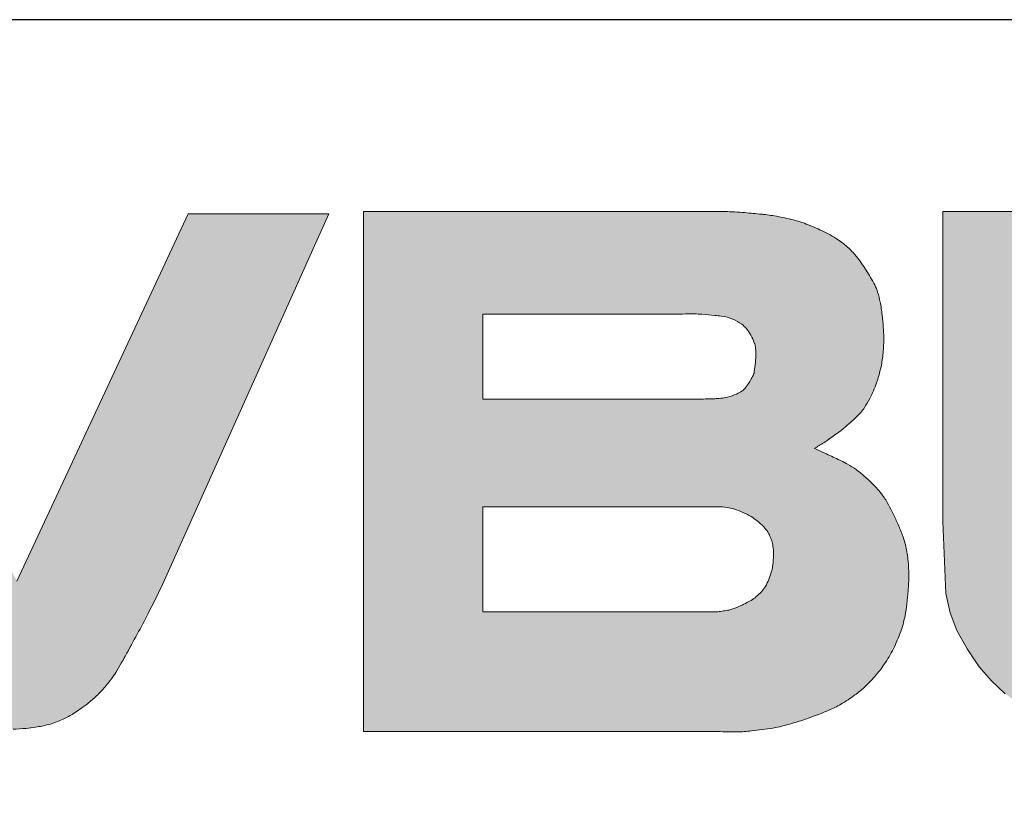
# Model space of a CAD drawing. Header units: metres. Extents: x 0 to 0.185, y 0 to 0.12.
# Tile 7 of 21: x 0.008 to 0.023, y 0.108 to 0.12. Entities that reach past the tile are written whole.
import ezdxf

# ---------------------------------------------------------------- set-up
doc = ezdxf.new("R2010")
doc.units = ezdxf.units.M
doc.header["$MEASUREMENT"] = 0
doc.layers.add('RAM_Logo_VBL', color=7, linetype='Continuous', lineweight=0, true_color=0x00a06a)
doc.layers.add('RAM_Stempel_VBL', color=7, linetype='Continuous', lineweight=25)

# ---------------------------------------------------------------- blocks, each defined once
blk = doc.blocks.new('vbl_logo')
at = {"layer": 'RAM_Logo_VBL'}
h = blk.add_hatch(color=256, dxfattribs=at)
h.dxf.hatch_style = 1
h.paths.add_polyline_path([(0.006699, -0.006502, 0.00677), (0.006866, -0.006186, 0.004695), (0.007096, -0.005725), (0.00966, 0), (0.007484, 0), (0.004835, -0.005685), (0.002044, 0), (0, 0), (0.002581, -0.005788, -0.001469), (0.002712, -0.006031, -0.002839), (0.002779, -0.006157, -0.000314), (0.00288, -0.00635, 0.007444), (0.002981, -0.006543, 0.00958), (0.003029, -0.006628, 0.003527), (0.003165, -0.006855, 0.00573), (0.003254, -0.006996, 0.00553), (0.003349, -0.007141, 0.017507), (0.003415, -0.007231, 0.011992), (0.003518, -0.007357, 0.024469), (0.003606, -0.00745, 0.017812), (0.003738, -0.007566, 0.024774), (0.00387, -0.007665, 0.020844), (0.004037, -0.007767, 0.021953), (0.00419, -0.007843, 0.023774), (0.004337, -0.007901, 0.025295), (0.004472, -0.007939, 0.027415), (0.004599, -0.00796, 0.028511), (0.004778, -0.007971, 0.025401), (0.004979, -0.00796, 0.010648), (0.005125, -0.007942, 0.015031), (0.005228, -0.007924, 0.020138), (0.005373, -0.007888, 0.041815), (0.005539, -0.007825, 0.021008), (0.00569, -0.007744, 0.013526), (0.005783, -0.007684, 0.011364), (0.005891, -0.007609, 0.026608), (0.006036, -0.007489, 0.026109), (0.00617, -0.007353, 0.018486), (0.006295, -0.007201, 0.027791), (0.006368, -0.007094, 0.003444), (0.00645, -0.006953, 0.004915), (0.006507, -0.006854, 0.001563), (0.006516, -0.006837, 0.000081)])
h.paths.add_polyline_path([(0.017687, -0.003875, 0.021935), (0.017581, -0.003819, 0.000414), (0.017334, -0.003703, 0.002459), (0.017285, -0.003681, 0.00108), (0.017174, -0.00363, 0.007474), (0.017317, -0.003543, 0.013009), (0.017397, -0.003489, 0.00105), (0.017572, -0.003365, 0.021829), (0.017599, -0.003344, 0.005377), (0.017734, -0.003226, 0.011348), (0.017821, -0.003145, 0.01348), (0.017891, -0.003073, 0.041834), (0.017949, -0.002997, 0.024973), (0.01803, -0.002858, 0.016325), (0.018087, -0.002738, 0.017014), (0.018134, -0.002618, 0.018224), (0.018169, -0.002507, 0.014817), (0.018203, -0.002367, 0.029634), (0.018235, -0.002155, 0.026056), (0.018245, -0.00191, 0.013868), (0.018238, -0.001758, 0.011045), (0.018221, -0.001567, 0.020456), (0.01819, -0.001366, 0.026685), (0.018151, -0.001215, 0.044948), (0.018105, -0.001102, 0.020796), (0.017973, -0.000873, 0.028539), (0.017817, -0.000656, 0.039677), (0.017685, -0.000516, 0.043361), (0.017507, -0.000382, 0.034269), (0.017259, -0.000249, 0.014761), (0.017017, -0.000148, 0.027346), (0.016882, -0.000105, 0.016822), (0.016614, -0.000045, 0.023963), (0.01634, -0.000006, 0.000988), (0.016059, 0.000019, 0.012853), (0.015896, 0.000029, 0.007835), (0.015627, 0.000035), (0.010199, 0.000035), (0.010199, -0.008006), (0.015627, -0.008006, 0.018097), (0.015974, -0.008014, 0.02751), (0.016201, -0.007999, 0.002371), (0.016531, -0.007956, 0.019323), (0.016571, -0.007949, 0.013934), (0.016703, -0.007917, 0.007781), (0.016935, -0.00785, 0.013556), (0.017161, -0.007774, 0.012875), (0.017394, -0.007681, 0.03184), (0.017581, -0.007587, 0.025403), (0.0178, -0.007444, 0.029787), (0.017942, -0.007326, 0.023653), (0.018105, -0.007159, 0.035679), (0.018272, -0.006941, 0.035008), (0.018409, -0.006697, 0.027744), (0.018519, -0.006429, 0.037071), (0.018574, -0.006219, 0.014328), (0.018603, -0.006032, 0.013727), (0.018623, -0.005835, 0.017823), (0.018632, -0.005581, 0.022161), (0.018623, -0.005376, 0.034083), (0.018586, -0.005143, 0.037858), (0.018523, -0.00494, 0.01206), (0.018449, -0.004766, 0.01263), (0.018371, -0.004603, 0.009029), (0.018298, -0.004467, 0.015471), (0.018251, -0.00439, 0.038404), (0.018169, -0.004282, 0.023149), (0.018013, -0.004122, 0.013466), (0.017881, -0.004005, 0.026825), (0.017811, -0.003953, 0.015855)])
h.paths.add_polyline_path([(0.015645, -0.004532, -0.037076), (0.015827, -0.004544, -0.04899), (0.015924, -0.004567, -0.009084), (0.016087, -0.004627, -0.036497), (0.016195, -0.004685, -0.021663), (0.016289, -0.004752, -0.042062), (0.016388, -0.004842, -0.050013), (0.016455, -0.004931, -0.035376), (0.016494, -0.005008, -0.040885), (0.016517, -0.005078, -0.028662), (0.016535, -0.005171, -0.029743), (0.016541, -0.005262, -0.021137), (0.016537, -0.005352, -0.019355), (0.016526, -0.00545, -0.028991), (0.016506, -0.005544, -0.023758), (0.016468, -0.005657, -0.043346), (0.016416, -0.005764, -0.049561), (0.016354, -0.005848, -0.036516), (0.016274, -0.005923, -0.040015), (0.016192, -0.005981, -0.01232), (0.016107, -0.006027, -0.015101), (0.016036, -0.006062, -0.016046), (0.015909, -0.006113, -0.038383), (0.015839, -0.006133, -0.002485), (0.015741, -0.006148, -0.02327), (0.015655, -0.006157, -0.016864), (0.015535, -0.00616), (0.012042, -0.00616), (0.012042, -0.004532)], flags=16)
h.paths.add_polyline_path([(0.012042, -0.00287), (0.012042, -0.001552), (0.015131, -0.001552, -0.010253), (0.015316, -0.00155, -0.016054), (0.015433, -0.001556, -0.004339), (0.015633, -0.001574, -0.008855), (0.015731, -0.001585, -0.060475), (0.015912, -0.001631, -0.072431), (0.016048, -0.001709, -0.054069), (0.016123, -0.001782, -0.048206), (0.016189, -0.001879, -0.032025), (0.016243, -0.001995, -0.057869), (0.016261, -0.002063, -0.03511), (0.016268, -0.002159, -0.023404), (0.016261, -0.002302, -0.018486), (0.01624, -0.002463, -0.040142), (0.016215, -0.002519, -0.011267), (0.016172, -0.002594, -0.013998), (0.016129, -0.002661, -0.030667), (0.016079, -0.002725, -0.052577), (0.015969, -0.002789, -0.042578), (0.015826, -0.002838, -0.048106), (0.015694, -0.002858, -0.004944), (0.015611, -0.002862, -0.001671), (0.015367, -0.002869, -0.005735), (0.015284, -0.002871, -0.003106), (0.015131, -0.00287)], flags=16)
h.paths.add_polyline_path([(0.02126, 0.000032), (0.01916, 0.000032), (0.01916, -0.004761), (0.019207, -0.005872), (0.01927, -0.006172), (0.019375, -0.006445), (0.019535, -0.006731), (0.019721, -0.007009), (0.019914, -0.007223), (0.020125, -0.007425), (0.020407, -0.007631), (0.020721, -0.007807), (0.020946, -0.007886), (0.021204, -0.007957), (0.021434, -0.007978), (0.029997, -0.007978), (0.029997, -0.005852), (0.022232, -0.005852, -0.021), (0.022062, -0.005838, -0.006431), (0.021877, -0.005798, -0.051692), (0.021749, -0.005755, -0.040617), (0.021661, -0.005705, -0.043368), (0.021591, -0.005649, -0.040016), (0.021526, -0.005575, -0.027882), (0.021443, -0.005452, -0.022745), (0.02137, -0.005282, -0.01469), (0.021313, -0.005101, -0.00213), (0.021275, -0.004883, -0.006672), (0.02126, -0.004761)])
h.paths.add_polyline_path([(0.042204, -0.006841), (0.037624, -0.004703), (0.037624, -0.008996)])
at = {"layer": 'RAM_Logo_VBL', "lineweight": 0}
blk.add_lwpolyline([(0.004778, -0.007971, 0.025401), (0.004979, -0.00796, 0.010648), (0.005125, -0.007942, 0.015031), (0.005228, -0.007924, 0.020138), (0.005373, -0.007888, 0.026487), (0.005479, -0.007851, 0.020174), (0.005575, -0.007807, 0.016133), (0.00569, -0.007744, 0.013526), (0.005783, -0.007684, 0.011364), (0.005891, -0.007609, 0.026608), (0.006036, -0.007489, 0.026109), (0.00617, -0.007353, 0.018486), (0.006295, -0.007201, 0.027791), (0.006368, -0.007094, 0.003444), (0.00645, -0.006953, 0.004915), (0.006507, -0.006854, 0.001563), (0.006516, -0.006837, 0.000081), (0.006699, -0.006502, 0.00677), (0.006866, -0.006186, 0.004695), (0.007096, -0.005725), (0.00966, 0), (0.007484, 0), (0.004835, -0.005685)], format="xyb", dxfattribs=at)
for points in [[(0.010199, 0.000035), (0.010199, -0.008006), (0.015627, -0.008006, 0.018097), (0.015974, -0.008014, 0.02751), (0.016201, -0.007999, 0.002371), (0.016531, -0.007956, 0.019323), (0.016571, -0.007949, 0.013934), (0.016703, -0.007917, 0.007781), (0.016935, -0.00785, 0.013556), (0.017161, -0.007774, 0.012875), (0.017394, -0.007681, 0.03184), (0.017581, -0.007587, 0.025403), (0.0178, -0.007444, 0.029787), (0.017942, -0.007326, 0.023653), (0.018105, -0.007159, 0.035679), (0.018272, -0.006941, 0.035008), (0.018409, -0.006697, 0.027744), (0.018519, -0.006429, 0.037071), (0.018574, -0.006219, 0.014328), (0.018603, -0.006032, 0.013727), (0.018623, -0.005835, 0.017823), (0.018632, -0.005581, 0.022161), (0.018623, -0.005376, 0.034083), (0.018586, -0.005143, 0.037858), (0.018523, -0.00494, 0.01206), (0.018449, -0.004766, 0.01263), (0.018371, -0.004603, 0.009029), (0.018298, -0.004467, 0.015471), (0.018251, -0.00439, 0.038404), (0.018169, -0.004282, 0.023149), (0.018013, -0.004122, 0.013466), (0.017881, -0.004005, 0.026825), (0.017811, -0.003953, 0.015855), (0.017687, -0.003875, 0.020534), (0.017588, -0.003823, 0.001468), (0.017539, -0.0038, 0.000345), (0.017334, -0.003703, 0.002459), (0.017285, -0.003681, 0.00108), (0.017174, -0.00363, 0.007474), (0.017317, -0.003543, 0.013009), (0.017397, -0.003489, 0.00105), (0.017572, -0.003365, 0.011906), (0.017587, -0.003353, 0.011045), (0.017628, -0.003319, 0.004229), (0.017734, -0.003226, 0.011348), (0.017821, -0.003145, 0.01348), (0.017891, -0.003073, 0.041834), (0.017949, -0.002997, 0.024973), (0.01803, -0.002858, 0.016325), (0.018087, -0.002738, 0.017014), (0.018134, -0.002618, 0.018224), (0.018169, -0.002507, 0.014817), (0.018203, -0.002367, 0.029634), (0.018235, -0.002155, 0.026056), (0.018245, -0.00191, 0.013868), (0.018238, -0.001758, 0.011045), (0.018221, -0.001567, 0.020456), (0.01819, -0.001366, 0.026685), (0.018151, -0.001215, 0.044948), (0.018105, -0.001102, 0.020796), (0.017973, -0.000873, 0.028539), (0.017817, -0.000656, 0.039677), (0.017685, -0.000516, 0.043361), (0.017507, -0.000382, 0.034269), (0.017259, -0.000249, 0.014761), (0.017017, -0.000148, 0.027346), (0.016882, -0.000105, 0.016822), (0.016614, -0.000045, 0.019949), (0.016386, -0.000011, 0.004064), (0.016325, -0.000005, 0.000936), (0.016059, 0.000019, 0.012853), (0.015896, 0.000029, 0.007835), (0.015627, 0.000035)], [(0.012042, -0.001552), (0.015131, -0.001552, -0.010253), (0.015316, -0.00155, -0.016054), (0.015433, -0.001556, -0.004339), (0.015633, -0.001574, -0.008855), (0.015731, -0.001585, -0.060475), (0.015912, -0.001631, -0.072431), (0.016048, -0.001709, -0.054069), (0.016123, -0.001782, -0.048206), (0.016189, -0.001879, -0.032025), (0.016243, -0.001995, -0.057869), (0.016261, -0.002063, -0.03511), (0.016268, -0.002159, -0.023404), (0.016261, -0.002302, -0.016472), (0.016243, -0.002446, -0.05933), (0.016232, -0.002484, -0.0252), (0.016215, -0.002519, -0.011267), (0.016172, -0.002594, -0.013998), (0.016129, -0.002661, -0.02056), (0.016097, -0.002705, -0.077267), (0.016057, -0.002741, -0.041294), (0.015969, -0.002789, -0.042578), (0.015826, -0.002838, -0.048106), (0.015694, -0.002858, -0.004944), (0.015611, -0.002862, -0.001671), (0.015367, -0.002869, -0.005735), (0.015284, -0.002871, -0.003106), (0.015131, -0.00287), (0.012042, -0.00287)], [(0.012042, -0.00616), (0.015535, -0.00616, 0.016864), (0.015655, -0.006157, 0.02327), (0.015741, -0.006148, 0.002333), (0.015833, -0.006134, 0.014854), (0.015847, -0.006131, 0.033902), (0.015909, -0.006113, 0.016046), (0.016036, -0.006062, 0.015101), (0.016107, -0.006027, 0.01232), (0.016192, -0.005981, 0.040015), (0.016274, -0.005923, 0.036516), (0.016354, -0.005848, 0.049561), (0.016416, -0.005764, 0.043346), (0.016468, -0.005657, 0.023758), (0.016506, -0.005544, 0.028991), (0.016526, -0.00545, 0.019355), (0.016537, -0.005352, 0.021137), (0.016541, -0.005262, 0.029743), (0.016535, -0.005171, 0.028662), (0.016517, -0.005078, 0.040885), (0.016494, -0.005008, 0.035376), (0.016455, -0.004931, 0.050013), (0.016388, -0.004842, 0.042062), (0.016289, -0.004752, 0.021663), (0.016195, -0.004685, 0.027261), (0.016115, -0.00464, 0.024209), (0.016068, -0.00462, 0.008035), (0.015924, -0.004567, 0.04899), (0.015827, -0.004544, 0.03154), (0.015673, -0.004532), (0.012042, -0.004532)]]:
    blk.add_lwpolyline(points, format="xyb", close=True, dxfattribs=at)
blk.add_lwpolyline([(0.02126, 0.000032), (0.01916, 0.000032), (0.01916, -0.004761), (0.019207, -0.005872), (0.01927, -0.006172), (0.019375, -0.006445), (0.019535, -0.006731), (0.019721, -0.007009), (0.019914, -0.007223), (0.020125, -0.007425)], dxfattribs=at)

msp = doc.modelspace()

# ---------------------------------------------------------------- linework, layer by layer
at = {"layer": 'RAM_Stempel_VBL'}
msp.add_line((0.185, 0.120222), (0, 0.120222), dxfattribs=at)

# ---------------------------------------------------------------- block references
at = {"layer": 'RAM_Logo_VBL'}
msp.add_blockref('vbl_logo', (0.002893, 0.117222), dxfattribs=at)

doc.saveas('drawing.dxf')
